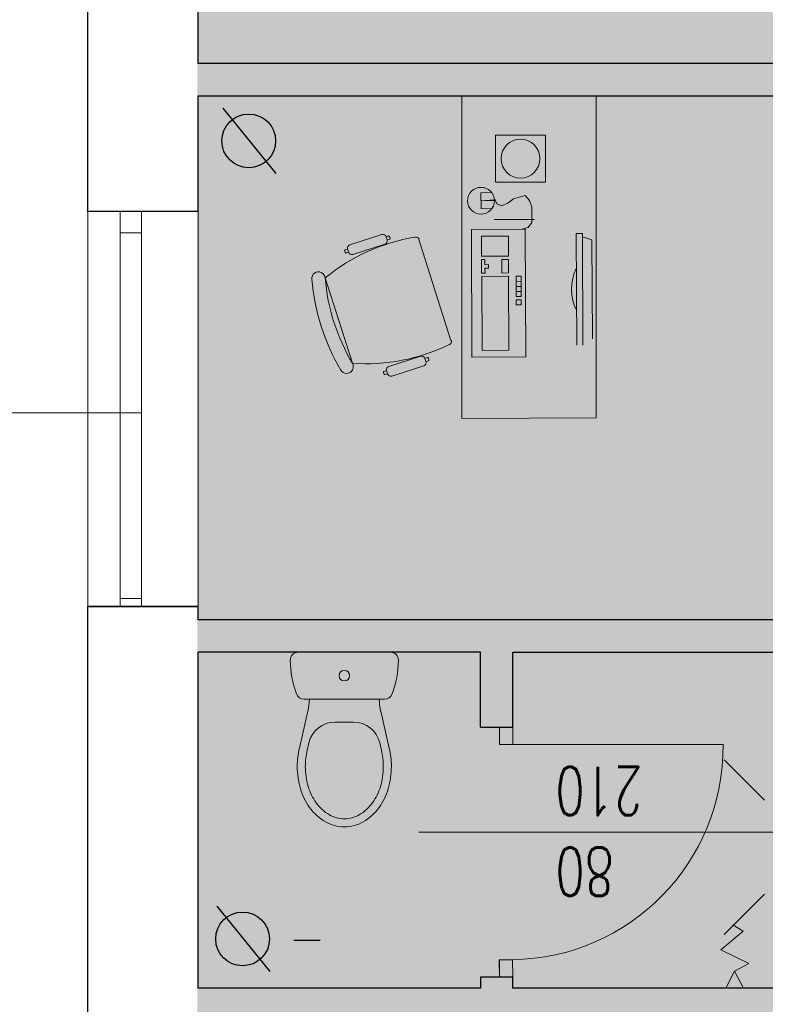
# Model space of a CAD drawing. Header units: millimetres. Extents: x -2948 to 78628, y 64669 to 215420.
# Tile 128 of 256: x 56370 to 56647, y 101463 to 101830. Entities that reach past the tile are written whole.
import ezdxf
from ezdxf.enums import TextEntityAlignment as Align

# ---------------------------------------------------------------- set-up
doc = ezdxf.new("R2010")
doc.units = ezdxf.units.MM
for name, color, linetype, lineweight in [('1_OPIS_OKNA', 60, 'Continuous', 13), ('a_meble', 240, 'Continuous', 5), ('meble inst', 240, 'Continuous', 5), ('NOWE SCIANY', 3, 'Continuous', 13), ('OPIS', 2, 'Continuous', 13), ('POMOC', 1, 'Continuous', 13), ('SCIANY', 7, 'Continuous', 30), ('STOLARKA', 3, 'Continuous', 13), ('WYMIAR', 5, 'Continuous', 13), ('WYPOSAZENIE_SANITARNE', 122, 'Continuous', 5), ('ŚCIANY', 7, 'Continuous', 30)]:
    doc.layers.add(name, color=color, linetype=linetype, lineweight=lineweight)
doc.layers.add('KONSTR.STALOWA', color=42, linetype='Continuous')
doc.styles.add('CP_ATTR', font='ROMANS.SHX')
doc.styles.add('style2', font='romans.shx', dxfattribs={"width": 0.7})
doc.dimstyles.new('100', dxfattribs={"dimscale": 80, "dimtxt": 0.2, "dimasz": 0.2, "dimexe": 1.25, "dimexo": 0.625, "dimgap": 0.05, "dimtad": 1, "dimdec": 0, "dimdsep": 46, "dimlunit": 6, "dimtxsty": 'style2', "dimblk1": 'TICK', "dimblk2": 'TICK', "dimsah": 1, "dimcen": 0.2, "dimse1": 1, "dimse2": 1, "dimclrd": 256, "dimclrt": 2, "dimadec": 0, "dimazin": 0, "dimtfac": 1, "dimtdec": 0, "dimtix": 1, "dimtmove": 1, "dimatfit": 0, "dimldrblk": 'DOTSMALL', "dimfxl": 1, "dimtolj": 1, "dimtzin": 0, "dimarcsym": 0})

# ---------------------------------------------------------------- blocks, each defined once
blk = doc.blocks.new('TICK')
at = {"color": 5}
for p, q in [((0, -0.75), (0, 0.75)), ((-1, 0), (1, 0))]:
    blk.add_line(p, q, dxfattribs=at)
at = {"const_width": 0.1}
blk.add_lwpolyline([(-0.354, -0.354), (0.354, 0.354)], dxfattribs=at)
blk = doc.blocks.new('*D1399')
at = {"layer": 'Defpoints', "color": 0, "ltscale": 2, "transparency": 16777216}
for p in [(56102.33, 102956.44), (56395.33, 101320.52), (56102.33, 101095.72)]:
    blk.add_point(p, dxfattribs=at)
at = {"layer": 'WYMIAR', "lineweight": -2, "ltscale": 2, "transparency": 16777216}
blk.add_line((56379.33, 101095.72), (56118.33, 101095.72), dxfattribs=at)
at = {"layer": 'WYMIAR', "lineweight": -2, "ltscale": 2, "transparency": 16777216, "xscale": 16, "yscale": 16, "zscale": 16, "rotation": 180}
blk.add_blockref('TICK', (56102.33, 101095.72), dxfattribs=at)
at = {"layer": 'WYMIAR', "lineweight": -2, "ltscale": 2, "transparency": 16777216, "xscale": 16, "yscale": 16, "zscale": 16}
blk.add_blockref('TICK', (56395.33, 101095.72), dxfattribs=at)
at = {"layer": 'WYMIAR', "color": 2, "ltscale": 2, "transparency": 16777216, "insert": (56248.83, 101083.72), "char_height": 16, "attachment_point": 5, "rotation": 180, "style": 'style2'}
blk.add_mtext('\\A1;293', dxfattribs=at)
blk = doc.blocks.new('_DotSmall')
at = {"layer": 'OPIS', "color": 0, "const_width": 0.5}
blk.add_lwpolyline([(-0.0625, 0, 1), (0.0625, 0, 1)], format="xyb", close=True, dxfattribs=at)
blk = doc.blocks.new('*D1454')
at = {"layer": 'Defpoints', "color": 0, "ltscale": 2, "transparency": 16777216}
for p in [(56395.33, 101758.33), (55383.58, 101611.33), (56400.64, 101611.33)]:
    blk.add_point(p, dxfattribs=at)
at = {"layer": 'WYMIAR', "lineweight": -2, "ltscale": 2, "transparency": 16777216}
blk.add_line((55383.58, 101742.33), (55383.58, 101627.33), dxfattribs=at)
at = {"layer": 'WYMIAR', "lineweight": -2, "ltscale": 2, "transparency": 16777216, "xscale": 16, "yscale": 16, "zscale": 16}
for p, rotation in [((55383.58, 101758.33), 90), ((55383.58, 101611.33), 270)]:
    blk.add_blockref('TICK', p, dxfattribs=dict(at, rotation=rotation))
at = {"layer": 'WYMIAR', "color": 2, "ltscale": 2, "transparency": 16777216, "insert": (55371.58, 101684.83), "char_height": 16, "attachment_point": 5, "rotation": 90, "style": 'style2'}
blk.add_mtext('\\A1;147', dxfattribs=at)
blk = doc.blocks.new('*D1455')
at = {"layer": 'Defpoints', "color": 0, "ltscale": 2, "transparency": 16777216}
for p in [(56395.33, 101611.33), (55383.58, 101449.33), (56359.64, 101449.33)]:
    blk.add_point(p, dxfattribs=at)
at = {"layer": 'WYMIAR', "lineweight": -2, "ltscale": 2, "transparency": 16777216}
blk.add_line((55383.58, 101595.33), (55383.58, 101465.33), dxfattribs=at)
at = {"layer": 'WYMIAR', "lineweight": -2, "ltscale": 2, "transparency": 16777216, "xscale": 16, "yscale": 16, "zscale": 16}
for p, rotation in [((55383.58, 101611.33), 90), ((55383.58, 101449.33), 270)]:
    blk.add_blockref('TICK', p, dxfattribs=dict(at, rotation=rotation))
at = {"layer": 'WYMIAR', "color": 2, "ltscale": 2, "transparency": 16777216, "insert": (55371.58, 101530.33), "char_height": 16, "attachment_point": 5, "rotation": 90, "style": 'style2'}
blk.add_mtext('\\A1;162', dxfattribs=at)
blk = doc.blocks.new('2DHSN_724_5an68yu')
for p, q in [((-17.5, 17.51), (-32.5, 32.51)), ((17.5, 17.51), (32.5, 32.51)), ((-17.5, -17.51), (-32.5, -32.51)), ((17.5, -17.51), (32.5, -32.51))]:
    blk.add_line(p, q)
blk.add_lwpolyline([(-12.5, 12.5), (12.5, 12.5), (12.5, -12.5), (-12.5, -12.5)], close=True)
at = {"linetype": 'ByBlock', "style": 'CP_ATTR', "flags": 9}
for tag, p in [('NAME', (-9.19, -1.83)), ('FLOW', (-9.19, -1.83)), ('CHARACTER', (-9.19, -1.84)), ('NUMBER', (-9.19, -1.85)), ('TEMPERATURE', (-9.19, -1.85)), ('PRODUCT-TYPE', (-9.19, -1.86)), ('ORDER-NO', (-9.19, -1.87)), ('PN', (-9.18, -1.83)), ('OTHER', (-9.18, -1.83)), ('PRODUCER', (-9.17, -1.83)), ('ARTICLE', (-9.16, -1.83)), ('VOLTAGE', (-9.16, -1.85)), ('WEIGHT', (-9.15, -1.84)), ('GROUP', (-9.15, -1.85)), ('POWER', (-9.15, -1.87)), ('DN', (-9.14, -1.86))]:
    blk.add_attdef(tag, text='', height=0.00005, dxfattribs=at).set_placement(p, align=Align.MIDDLE_LEFT)
blk = doc.blocks.new('A$C48A16FC9')
at = {"layer": 'WYPOSAZENIE_SANITARNE'}
for p, q in [((-13.67, 35.98), (20.52, 35.98)), ((18.4, 18.48), (-11.55, 18.48)), ((-13.28, 0.27), (-10.09, 14.1)), ((20.13, 0.27), (16.94, 14.1)), ((0, 10), (6.85, 10)), ((-10.36, -0.41), (-9.74, 2.25)), ((17.21, -0.41), (16.6, 2.25))]:
    blk.add_line(p, q, dxfattribs=at)
for points in [[(-14.07, -6.52, 0.072039), (-12.86, -14.86, 0.083339), (-9.48, -21.8, 0.106661), (-3.63, -27.12, 0.132138), (3.43, -29.02, 0.132138), (10.48, -27.12, 0.106661), (16.33, -21.8, 0.083339), (19.72, -14.86, 0.072039), (20.93, -6.52, 0.05824), (20.13, 0.27, 0.083339)], [(-13.28, 0.27, 0.05824), (-14.07, -6.52, 0.072039)], [(-10.36, -0.43, 0.05824), (-11.07, -6.52, 0.05824)], [(-11.07, -6.52, 0.072039), (-9.99, -14.01, 0.083339), (-7.04, -20.05, 0.106661), (-2.12, -24.52, 0.132138), (3.43, -26.02, 0.132138), (8.98, -24.52, 0.106661), (13.89, -20.05, 0.083339), (16.84, -14.01, 0.072039), (17.93, -6.52, 0.05824), (17.21, -0.43, 0.05824)]]:
    blk.add_lwpolyline(points, format="xyb", dxfattribs=at)
blk.add_circle((3.43, 27.23), 1.96, dxfattribs=at)
for centre, radius, start, end in [((-13.67, 32.98), 3, 90, 180.5376), ((20.52, 32.98), 3, 359.4624, 90), ((20.33, 33.3), 37, 180.5376, 200.3417), ((-13.48, 33.3), 37, 339.6583, 359.4624), ((-11.55, 21.48), 3, 200.3417, 270), ((-29.57, 18.6), 20, 346.9953, 359.6717), ((36.43, 18.6), 20, 180.3283, 193.0047), ((18.4, 21.48), 3, 270, 339.6583), ((0, 0), 10, 90, 166.9953), ((6.85, 0), 10, 13.0047, 90)]:
    blk.add_arc(centre, radius, start, end, dxfattribs=at)
blk = doc.blocks.new('*D1581')
at = {"layer": 'Defpoints', "color": 0, "ltscale": 2, "transparency": 16777216}
for p in [(55383.58, 101978.33), (56395.33, 101978.33), (56395.33, 101758.33)]:
    blk.add_point(p, dxfattribs=at)
at = {"layer": 'WYMIAR', "lineweight": -2, "ltscale": 2, "transparency": 16777216}
blk.add_line((55383.58, 101774.33), (55383.58, 101962.33), dxfattribs=at)
at = {"layer": 'WYMIAR', "lineweight": -2, "ltscale": 2, "transparency": 16777216, "xscale": 16, "yscale": 16, "zscale": 16}
for p, rotation in [((55383.58, 101978.33), 90), ((55383.58, 101758.33), 270)]:
    blk.add_blockref('TICK', p, dxfattribs=dict(at, rotation=rotation))
at = {"layer": 'WYMIAR', "color": 2, "ltscale": 2, "transparency": 16777216, "insert": (55371.58, 101868.33), "char_height": 16, "attachment_point": 5, "rotation": 90, "style": 'style2'}
blk.add_mtext('\\A1;220', dxfattribs=at)
blk = doc.blocks.new('*D1475')
at = {"layer": 'Defpoints', "color": 0, "ltscale": 2, "transparency": 16777216}
for p in [(56102.33, 102912.23), (56395.33, 101276.3), (56102.33, 101051.5)]:
    blk.add_point(p, dxfattribs=at)
at = {"layer": 'WYMIAR', "lineweight": -2, "ltscale": 2, "transparency": 16777216}
blk.add_line((56379.33, 101051.5), (56118.33, 101051.5), dxfattribs=at)
at = {"layer": 'WYMIAR', "lineweight": -2, "ltscale": 2, "transparency": 16777216, "xscale": 16, "yscale": 16, "zscale": 16, "rotation": 180}
blk.add_blockref('TICK', (56102.33, 101051.5), dxfattribs=at)
at = {"layer": 'WYMIAR', "lineweight": -2, "ltscale": 2, "transparency": 16777216, "xscale": 16, "yscale": 16, "zscale": 16}
blk.add_blockref('TICK', (56395.33, 101051.5), dxfattribs=at)
at = {"layer": 'WYMIAR', "color": 2, "ltscale": 2, "transparency": 16777216, "insert": (56248.83, 101039.5), "char_height": 16, "attachment_point": 5, "rotation": 180, "style": 'style2'}
blk.add_mtext('\\A1;293', dxfattribs=at)
blk = doc.blocks.new('*D1476')
at = {"layer": 'Defpoints', "color": 0, "ltscale": 2, "transparency": 16777216}
for p in [(56102.16, 102940.85), (57345.33, 101282.85), (56102.16, 101012)]:
    blk.add_point(p, dxfattribs=at)
at = {"layer": 'WYMIAR', "lineweight": -2, "ltscale": 2, "transparency": 16777216}
blk.add_line((57329.33, 101012), (56118.16, 101012), dxfattribs=at)
at = {"layer": 'WYMIAR', "lineweight": -2, "ltscale": 2, "transparency": 16777216, "xscale": 16, "yscale": 16, "zscale": 16, "rotation": 180}
blk.add_blockref('TICK', (56102.16, 101012), dxfattribs=at)
at = {"layer": 'WYMIAR', "lineweight": -2, "ltscale": 2, "transparency": 16777216, "xscale": 16, "yscale": 16, "zscale": 16}
blk.add_blockref('TICK', (57345.33, 101012), dxfattribs=at)
at = {"layer": 'WYMIAR', "color": 2, "ltscale": 2, "transparency": 16777216, "insert": (56723.75, 101000), "char_height": 16, "attachment_point": 5, "rotation": 180, "style": 'style2'}
blk.add_mtext('\\A1;1\xa0243', dxfattribs=at)
blk = doc.blocks.new('*D1478')
at = {"layer": 'Defpoints', "color": 0, "ltscale": 2, "transparency": 16777216}
for p in [(55415.52, 101457.33), (56436.33, 101457.33), (56446.73, 101332.33)]:
    blk.add_point(p, dxfattribs=at)
at = {"layer": 'WYMIAR', "lineweight": -2, "ltscale": 2, "transparency": 16777216}
blk.add_line((55415.52, 101348.33), (55415.52, 101441.33), dxfattribs=at)
at = {"layer": 'WYMIAR', "lineweight": -2, "ltscale": 2, "transparency": 16777216, "xscale": 16, "yscale": 16, "zscale": 16}
for p, rotation in [((55415.52, 101457.33), 90), ((55415.52, 101332.33), 270)]:
    blk.add_blockref('TICK', p, dxfattribs=dict(at, rotation=rotation))
at = {"layer": 'WYMIAR', "color": 2, "ltscale": 2, "transparency": 16777216, "insert": (55403.52, 101394.83), "char_height": 16, "attachment_point": 5, "rotation": 90, "style": 'style2'}
blk.add_mtext('\\A1;125', dxfattribs=at)
blk = doc.blocks.new('*D1479')
at = {"layer": 'Defpoints', "color": 0, "ltscale": 2, "transparency": 16777216}
for p in [(55415.52, 101469.33), (56436.33, 101469.33), (56436.33, 101457.33)]:
    blk.add_point(p, dxfattribs=at)
at = {"layer": 'WYMIAR', "lineweight": -2, "ltscale": 2, "transparency": 16777216}
for p, q in [((55415.52, 101485.33), (55415.52, 101501.33)), ((55415.52, 101457.33), (55415.52, 101469.33)), ((55415.52, 101441.33), (55415.52, 101425.33))]:
    blk.add_line(p, q, dxfattribs=at)
at = {"layer": 'WYMIAR', "lineweight": -2, "ltscale": 2, "transparency": 16777216, "xscale": 16, "yscale": 16, "zscale": 16}
for p, rotation in [((55415.52, 101469.33), 270), ((55415.52, 101457.33), 90)]:
    blk.add_blockref('TICK', p, dxfattribs=dict(at, rotation=rotation))
at = {"layer": 'WYMIAR', "color": 2, "ltscale": 2, "transparency": 16777216, "insert": (55403.52, 101463.33), "char_height": 16, "attachment_point": 5, "rotation": 90, "style": 'style2'}
blk.add_mtext('\\A1;12', dxfattribs=at)
blk = doc.blocks.new('*D1480')
at = {"layer": 'Defpoints', "color": 0, "ltscale": 2, "transparency": 16777216}
for p in [(55415.52, 101594.33), (56436.33, 101594.33), (56436.33, 101469.33)]:
    blk.add_point(p, dxfattribs=at)
at = {"layer": 'WYMIAR', "lineweight": -2, "ltscale": 2, "transparency": 16777216}
blk.add_line((55415.52, 101485.33), (55415.52, 101578.33), dxfattribs=at)
at = {"layer": 'WYMIAR', "lineweight": -2, "ltscale": 2, "transparency": 16777216, "xscale": 16, "yscale": 16, "zscale": 16}
for p, rotation in [((55415.52, 101594.33), 90), ((55415.52, 101469.33), 270)]:
    blk.add_blockref('TICK', p, dxfattribs=dict(at, rotation=rotation))
at = {"layer": 'WYMIAR', "color": 2, "ltscale": 2, "transparency": 16777216, "insert": (55403.52, 101531.83), "char_height": 16, "attachment_point": 5, "rotation": 90, "style": 'style2'}
blk.add_mtext('\\A1;125', dxfattribs=at)
blk = doc.blocks.new('*D1481')
at = {"layer": 'Defpoints', "color": 0, "ltscale": 2, "transparency": 16777216}
for p in [(55415.52, 101606.33), (56436.33, 101606.33), (56436.33, 101594.33)]:
    blk.add_point(p, dxfattribs=at)
at = {"layer": 'WYMIAR', "lineweight": -2, "ltscale": 2, "transparency": 16777216}
for p, q in [((55415.52, 101622.33), (55415.52, 101638.33)), ((55415.52, 101594.33), (55415.52, 101606.33)), ((55415.52, 101578.33), (55415.52, 101562.33))]:
    blk.add_line(p, q, dxfattribs=at)
at = {"layer": 'WYMIAR', "lineweight": -2, "ltscale": 2, "transparency": 16777216, "xscale": 16, "yscale": 16, "zscale": 16}
for p, rotation in [((55415.52, 101606.33), 270), ((55415.52, 101594.33), 90)]:
    blk.add_blockref('TICK', p, dxfattribs=dict(at, rotation=rotation))
at = {"layer": 'WYMIAR', "color": 2, "ltscale": 2, "transparency": 16777216, "insert": (55403.52, 101600.33), "char_height": 16, "attachment_point": 5, "rotation": 90, "style": 'style2'}
blk.add_mtext('\\A1;12', dxfattribs=at)
blk = doc.blocks.new('*D1482')
at = {"layer": 'Defpoints', "color": 0, "ltscale": 2, "transparency": 16777216}
for p in [(55415.52, 101801.33), (56436.33, 101801.33), (56436.33, 101606.33)]:
    blk.add_point(p, dxfattribs=at)
at = {"layer": 'WYMIAR', "lineweight": -2, "ltscale": 2, "transparency": 16777216}
blk.add_line((55415.52, 101622.33), (55415.52, 101785.33), dxfattribs=at)
at = {"layer": 'WYMIAR', "lineweight": -2, "ltscale": 2, "transparency": 16777216, "xscale": 16, "yscale": 16, "zscale": 16}
for p, rotation in [((55415.52, 101801.33), 90), ((55415.52, 101606.33), 270)]:
    blk.add_blockref('TICK', p, dxfattribs=dict(at, rotation=rotation))
at = {"layer": 'WYMIAR', "color": 2, "ltscale": 2, "transparency": 16777216, "insert": (55403.52, 101703.83), "char_height": 16, "attachment_point": 5, "rotation": 90, "style": 'style2'}
blk.add_mtext('\\A1;195', dxfattribs=at)
blk = doc.blocks.new('*D1483')
at = {"layer": 'Defpoints', "color": 0, "ltscale": 2, "transparency": 16777216}
for p in [(55415.52, 101813.33), (56436.33, 101813.33), (56436.33, 101801.33)]:
    blk.add_point(p, dxfattribs=at)
at = {"layer": 'WYMIAR', "lineweight": -2, "ltscale": 2, "transparency": 16777216}
for p, q in [((55415.52, 101829.33), (55415.52, 101845.33)), ((55415.52, 101801.33), (55415.52, 101813.33)), ((55415.52, 101785.33), (55415.52, 101769.33))]:
    blk.add_line(p, q, dxfattribs=at)
at = {"layer": 'WYMIAR', "lineweight": -2, "ltscale": 2, "transparency": 16777216, "xscale": 16, "yscale": 16, "zscale": 16}
for p, rotation in [((55415.52, 101813.33), 270), ((55415.52, 101801.33), 90)]:
    blk.add_blockref('TICK', p, dxfattribs=dict(at, rotation=rotation))
at = {"layer": 'WYMIAR', "color": 2, "ltscale": 2, "transparency": 16777216, "insert": (55403.52, 101807.33), "char_height": 16, "attachment_point": 5, "rotation": 90, "style": 'style2'}
blk.add_mtext('\\A1;12', dxfattribs=at)
blk = doc.blocks.new('*D1484')
at = {"layer": 'Defpoints', "color": 0, "ltscale": 2, "transparency": 16777216}
for p in [(55415.52, 102961.33), (56395.33, 102961.33), (56436.33, 101813.33)]:
    blk.add_point(p, dxfattribs=at)
at = {"layer": 'WYMIAR', "lineweight": -2, "ltscale": 2, "transparency": 16777216}
blk.add_line((55415.52, 101829.33), (55415.52, 102945.33), dxfattribs=at)
at = {"layer": 'WYMIAR', "lineweight": -2, "ltscale": 2, "transparency": 16777216, "xscale": 16, "yscale": 16, "zscale": 16}
for p, rotation in [((55415.52, 102961.33), 90), ((55415.52, 101813.33), 270)]:
    blk.add_blockref('TICK', p, dxfattribs=dict(at, rotation=rotation))
at = {"layer": 'WYMIAR', "color": 2, "ltscale": 2, "transparency": 16777216, "insert": (55403.52, 102387.33), "char_height": 16, "attachment_point": 5, "rotation": 90, "style": 'style2'}
blk.add_mtext('\\A1;1\xa0148', dxfattribs=at)
blk = doc.blocks.new('*D1567')
at = {"layer": 'Defpoints', "color": 0, "ltscale": 2, "transparency": 16777216}
for p in [(56128.33, 102987.33), (56395.33, 102961.33), (56128.33, 101131.87)]:
    blk.add_point(p, dxfattribs=at)
at = {"layer": 'WYMIAR', "lineweight": -2, "ltscale": 2, "transparency": 16777216}
blk.add_line((56379.33, 101131.87), (56144.33, 101131.87), dxfattribs=at)
at = {"layer": 'WYMIAR', "lineweight": -2, "ltscale": 2, "transparency": 16777216, "xscale": 16, "yscale": 16, "zscale": 16, "rotation": 180}
blk.add_blockref('TICK', (56128.33, 101131.87), dxfattribs=at)
at = {"layer": 'WYMIAR', "lineweight": -2, "ltscale": 2, "transparency": 16777216, "xscale": 16, "yscale": 16, "zscale": 16}
blk.add_blockref('TICK', (56395.33, 101131.87), dxfattribs=at)
at = {"layer": 'WYMIAR', "color": 2, "ltscale": 2, "transparency": 16777216, "insert": (56261.83, 101119.87), "char_height": 16, "attachment_point": 5, "rotation": 180, "style": 'style2'}
blk.add_mtext('\\A1;267', dxfattribs=at)

msp = doc.modelspace()

# ---------------------------------------------------------------- hatches: boundary and pattern name
at = {"layer": 'KONSTR.STALOWA', "true_color": 0xf8f6b0, "transparency": 33554585}
h = msp.add_hatch(color=51, dxfattribs=at)
h.dxf.hatch_style = 1
h.paths.add_polyline_path([(56436.06, 103132.33), (56436.06, 101332.33), (57304.06, 101332.33), (57304.06, 103132.33)])

# ---------------------------------------------------------------- linework, layer by layer
for p, q in [((56445.56, 101796.7), (56465.27, 101772.45)), ((56443.27, 101499.78), (56462.98, 101475.53)), ((56471.87, 101487.24), (56481.73, 101487.24))]:
    msp.add_line(p, q)
for centre in [(56455.13, 101784.57), (56452.85, 101487.65)]:
    msp.add_circle(centre, 10)
for points in [[(56474.15, 101782.84), (56474.15, 101785.47), (56466.27, 101784.16)], [(56471.87, 101485.92), (56471.87, 101488.55), (56463.98, 101487.24)]]:
    msp.add_solid(points)
at = {"layer": '1_OPIS_OKNA'}
msp.add_line((56415.33, 101683.33), (56273.77, 101683.33), dxfattribs=at)
at = {"layer": 'a_meble'}
for points in [[(56584.36, 101753.94), (56584.36, 101801.33), (56534.36, 101801.33), (56534.36, 101681.33), (56584.36, 101681.47), (56584.36, 101753.94)], [(56545.55, 101759.38), (56541.53, 101759.31), (56541.45, 101765.28), (56545.38, 101765.43)], [(56546.48, 101762.42), (56541.49, 101762.29), (56546.47, 101762.7)], [(56546.6, 101762.9), (56547.37, 101761.17), (56549.12, 101760.41), (56551.42, 101761.37), (56553.62, 101763.02), (56557.85, 101764.2), (56559.56, 101762.43), (56560.37, 101759.87), (56560.39, 101754.22), (56559.03, 101752.3), (56556.66, 101751.7)], [(56518.33, 101747.88), (56530.32, 101710.33)], [(56577.11, 101708.52), (56576.92, 101750.07), (56579.21, 101750.08), (56579.4, 101708.53)], [(56582.88, 101710.89), (56582.71, 101747.75), (56579.21, 101748.91)], [(56554.55, 101734.19), (56556.42, 101734.2)], [(56556.42, 101734.2), (56556.43, 101732.32), (56554.56, 101732.31), (56554.55, 101734.19)]]:
    msp.add_lwpolyline(points, dxfattribs=at)
for points in [[(56565.43, 101769.16), (56565.47, 101786.71), (56546.89, 101786.76), (56546.84, 101769.21)], [(56538.12, 101704.11), (56537.91, 101751.61), (56557.91, 101751.7), (56558.12, 101704.2)], [(56541.67, 101749.13), (56551.67, 101749.18), (56551.7, 101741.68), (56541.7, 101741.63)], [(56542.97, 101738.51), (56544.22, 101738.52), (56544.22, 101737.27), (56542.97, 101737.26), (56542.98, 101735.39), (56541.73, 101735.38), (56541.71, 101740.38), (56542.96, 101740.38)], [(56551.73, 101735.43), (56549.23, 101735.41), (56549.21, 101740.41), (56551.71, 101740.43)], [(56541.86, 101706.63), (56541.74, 101734.13), (56551.74, 101734.18), (56551.86, 101706.68)], [(56554.57, 101730.44), (56554.56, 101732.31), (56556.43, 101732.32), (56556.44, 101730.45)], [(56554.57, 101728.56), (56554.57, 101730.44), (56556.44, 101730.45), (56556.45, 101728.57)], [(56556.46, 101726.7), (56554.58, 101726.69), (56554.57, 101728.56), (56556.45, 101728.57)], [(56554.6, 101723.56), (56554.59, 101725.44), (56556.46, 101725.45), (56556.47, 101723.57)]]:
    msp.add_lwpolyline(points, close=True, dxfattribs=at)
for points in [[(56530.52, 101710.39, -0.401573), (56529.76, 101708.84, -0.132972), (56493.67, 101701.83, -1), (56489.37, 101699.29, -0.112252), (56478.56, 101733.14, -1), (56483.54, 101733.57, 0.112252), (56493.67, 101701.83), (56483.54, 101733.57, -0.132972), (56517.01, 101748.77, -0.401573), (56518.53, 101747.95)], [(56492.29, 101743.15, 0.414214), (56493.86, 101742.34), (56505.77, 101746.14, 0.414214), (56506.58, 101747.71), (56506.2, 101748.9), (56507.09, 101749.19, -0.414214), (56507.48, 101748.99), (56507.67, 101748.39, -0.414214), (56507.47, 101748), (56506.58, 101747.71), (56506.2, 101748.9, 0.414214), (56504.62, 101749.72), (56492.72, 101745.91, 0.414214), (56491.91, 101744.34), (56492.29, 101743.15), (56491.39, 101742.87, -0.414214), (56491, 101743.07), (56490.81, 101743.66, -0.414214), (56491.01, 101744.06), (56491.91, 101744.34)], [(56577.06, 101721.28, -0.234116), (56576.98, 101737.31)], [(56506.74, 101697.9), (56505.84, 101697.62, -0.414214), (56505.45, 101697.82), (56505.26, 101698.41, -0.414214), (56505.46, 101698.81), (56506.36, 101699.09), (56506.74, 101697.9, 0.414214), (56508.31, 101697.09), (56520.22, 101700.89, 0.414214), (56521.03, 101702.47), (56520.65, 101703.66), (56521.54, 101703.94, -0.414214), (56521.93, 101703.74), (56522.12, 101703.14, -0.414214), (56521.92, 101702.75), (56521.03, 101702.47), (56520.65, 101703.66, 0.414214), (56519.07, 101704.47), (56507.17, 101700.66, 0.414214), (56506.36, 101699.09)]]:
    msp.add_lwpolyline(points, format="xyb", dxfattribs=at)
for centre, radius in [((56556.16, 101777.96), 7.23), ((56541.49, 101762.29), 5)]:
    msp.add_circle(centre, radius, dxfattribs=at)
at = {"layer": 'meble inst', "lineweight": 5, "ltscale": 0.02}
for p, q in [((56639.01, 101490.5), (56635.13, 101492.84)), ((56630.67, 101483.65), (56639.01, 101490.5)), ((56641.09, 101478.56), (56630.67, 101483.65)), ((56635.72, 101475.68), (56641.09, 101478.56)), ((56632.48, 101469.33), (56635.72, 101475.68)), ((56635.72, 101475.68), (56639.12, 101469.33))]:
    msp.add_line(p, q, dxfattribs=at)
at = {"layer": 'NOWE SCIANY', "ltscale": 2}
for p, q in [((56541.33, 101594.33), (56530.33, 101594.33)), ((56721.33, 101594.33), (56553.33, 101594.33)), ((56553.33, 101559.94), (56631.61, 101559.94))]:
    msp.add_line(p, q, dxfattribs=at)
at = {"layer": 'NOWE SCIANY'}
for p, q in [((56548.33, 101559.94), (56548.33, 101566.44)), ((56553.33, 101559.94), (56553.33, 101566.44)), ((56553.33, 101559.94), (56548.33, 101559.94)), ((56553.19, 101479.92), (56548.19, 101479.81)), ((56548.34, 101473.32), (56548.19, 101479.81)), ((56553.33, 101479.92), (56548.33, 101479.92)), ((56548.33, 101473.42), (56548.33, 101479.92)), ((56553.33, 101473.42), (56553.19, 101479.92))]:
    msp.add_line(p, q, dxfattribs=at)
at = {"layer": 'NOWE SCIANY', "ltscale": 2}
for points in [[(56906.52, 101813.33), (56436.33, 101813.33)], [(56436.33, 101606.33), (56553.33, 101606.33)], [(56553.33, 101606.33), (56851.33, 101606.33)], [(56436.33, 101469.33), (56541.33, 101469.33)], [(56721.33, 101469.33), (56553.33, 101469.33)]]:
    msp.add_lwpolyline(points, dxfattribs=at)
at = {"layer": 'NOWE SCIANY'}
for points in [[(56561.33, 101755.33), (56546.33, 101755.33)], [(56549.33, 101566.44), (56553.33, 101566.44), (56541.33, 101566.44)], [(56553.33, 101473.42), (56541.33, 101473.42)]]:
    msp.add_lwpolyline(points, dxfattribs=at)
at = {"layer": 'NOWE SCIANY', "ltscale": 2}
msp.add_arc((56552.15, 101559.24), 79.33, 270.7539, 0.5001, dxfattribs=at)
at = {"layer": 'POMOC'}
for p, q in [((56395.33, 101611.33), (56395.33, 101758.33)), ((56436.33, 101758.33), (56436.33, 101611.33)), ((56395.33, 101611.33), (56395.33, 101683.33)), ((56436.33, 101683.33), (56436.33, 101611.33)), ((56674.9, 101527.33), (56518.33, 101527.33))]:
    msp.add_line(p, q, dxfattribs=at)
at = {"layer": 'SCIANY', "ltscale": 2}
for points in [[(56436.33, 101758.33), (56395.33, 101758.33)], [(56395.33, 101611.33), (56436.33, 101611.33)]]:
    msp.add_lwpolyline(points, dxfattribs=at)
at = {"layer": 'STOLARKA'}
for p, q in [((56407.33, 101611.33), (56407.33, 101758.33)), ((56415.33, 101611.33), (56415.33, 101758.33)), ((56407.33, 101750.33), (56415.33, 101750.33)), ((56407.33, 101614.33), (56415.33, 101614.33))]:
    msp.add_line(p, q, dxfattribs=at)
at = {"layer": 'WYMIAR', "ltscale": 2}
msp.add_line((56436.33, 101611.33), (56395.33, 101611.33), dxfattribs=at)
msp.add_lwpolyline([(56436.33, 101758.33), (56395.33, 101758.33)], dxfattribs=at)
at = {"layer": 'ŚCIANY', "ltscale": 2}
for p, q in [((56395.33, 101764.75), (56395.33, 101978.33)), ((56436.33, 101813.33), (56436.33, 101935.33)), ((56436.33, 101758.33), (56436.33, 101801.33)), ((56395.33, 101758.33), (56395.33, 101764.75)), ((56436.33, 101758.33), (56395.33, 101758.33)), ((56395.33, 101449.33), (56395.33, 101611.33)), ((56436.33, 101611.33), (56395.33, 101611.33)), ((56436.33, 101606.33), (56436.33, 101611.33)), ((56436.33, 101542.33), (56436.33, 101594.33)), ((56436.33, 101469.33), (56436.33, 101542.33))]:
    msp.add_line(p, q, dxfattribs=at)
for points in [[(56851.33, 101813.33), (56436.33, 101813.33)], [(56436.33, 101801.33), (56851.33, 101801.33)], [(56851.33, 101606.33), (56436.33, 101606.33)], [(56541.33, 101566.44), (56553.33, 101566.44), (56553.33, 101594.33), (56721.33, 101594.33), (56721.33, 101590.3), (56733.31, 101590.3), (56733.33, 101594.33), (56851.33, 101594.33), (56851.33, 101589.75), (56866.33, 101589.75), (56866.33, 101606.33)], [(56541.33, 101566.44), (56541.33, 101594.33), (56436.33, 101594.33)], [(56721.33, 101469.33), (56553.33, 101469.33), (56553.33, 101473.42), (56541.33, 101473.42), (56541.33, 101469.33), (56436.33, 101469.33)]]:
    msp.add_lwpolyline(points, dxfattribs=at)

# ---------------------------------------------------------------- block references
at = {"layer": 'meble inst', "lineweight": 5, "ltscale": 0.02, "xscale": -1}
msp.add_blockref('2DHSN_724_5an68yu', (56664.36, 101521.79), dxfattribs=at)
at = {"layer": 'WYPOSAZENIE_SANITARNE', "xscale": -1, "rotation": 359.9999999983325}
msp.add_blockref('A$C48A16FC9', (56494.1, 101558.35), dxfattribs=at)

# ---------------------------------------------------------------- texts
at = {"layer": 'NOWE SCIANY', "linetype": 'Continuous', "ltscale": 0.2, "insert": (56569.22, 101503.65), "char_height": 18, "width": 280.1371, "attachment_point": 3, "rotation": 180.0085, "style": 'style2'}
msp.add_mtext('80\\P210', dxfattribs=at)

# ---------------------------------------------------------------- dimensions: what is measured, and where the dimension line sits
at = {"layer": 'WYMIAR', "ltscale": 2}
for base, p1, p2, angle, picture, middle in [((56128.33, 101131.87), (56395.33, 102961.33), (56128.33, 102987.33), 180, '*D1567', (56261.83, 101119.87)), ((55415.52, 102961.33), (56436.33, 101813.33), (56395.33, 102961.33), 90, '*D1484', (55403.52, 102387.33)), ((56102.33, 101095.72), (56395.33, 101320.52), (56102.33, 102956.44), 180, '*D1399', (56248.83, 101083.72)), ((56102.16, 101012), (57345.33, 101282.85), (56102.16, 102940.85), 180, '*D1476', (56723.75, 101000)), ((56102.33, 101051.5), (56395.33, 101276.3), (56102.33, 102912.23), 180, '*D1475', (56248.83, 101039.5)), ((55415.52, 101813.33), (56436.33, 101801.33), (56436.33, 101813.33), 90, '*D1483', (55403.52, 101807.33)), ((55415.52, 101801.33), (56436.33, 101606.33), (56436.33, 101801.33), 90, '*D1482', (55403.52, 101703.83)), ((55383.58, 101611.33), (56395.33, 101758.33), (56400.64, 101611.33), 90, '*D1454', (55371.58, 101684.83)), ((55415.52, 101606.33), (56436.33, 101594.33), (56436.33, 101606.33), 90, '*D1481', (55403.52, 101600.33)), ((55383.58, 101449.33), (56395.33, 101611.33), (56359.64, 101449.33), 90, '*D1455', (55371.58, 101530.33)), ((55415.52, 101594.33), (56436.33, 101469.33), (56436.33, 101594.33), 90, '*D1480', (55403.52, 101531.83)), ((55415.52, 101469.33), (56436.33, 101457.33), (56436.33, 101469.33), 90, '*D1479', (55403.52, 101463.33)), ((55415.52, 101457.33), (56446.73, 101332.33), (56436.33, 101457.33), 90, '*D1478', (55403.52, 101394.83))]:
    dim = msp.add_linear_dim(base=base, p1=p1, p2=p2, angle=angle, dimstyle='100', dxfattribs=at)
    dim.commit()
    dim.dimension.update_dxf_attribs({"geometry": picture, "text_midpoint": middle})
dim = msp.add_aligned_dim(p1=(56395.33, 101758.33), p2=(56395.33, 101978.33), distance=1011.75, dimstyle='100', dxfattribs=at)
dim.commit()
dim.dimension.update_dxf_attribs({"geometry": '*D1581', "text_midpoint": (55371.58, 101868.33)})

doc.saveas('drawing.dxf')
